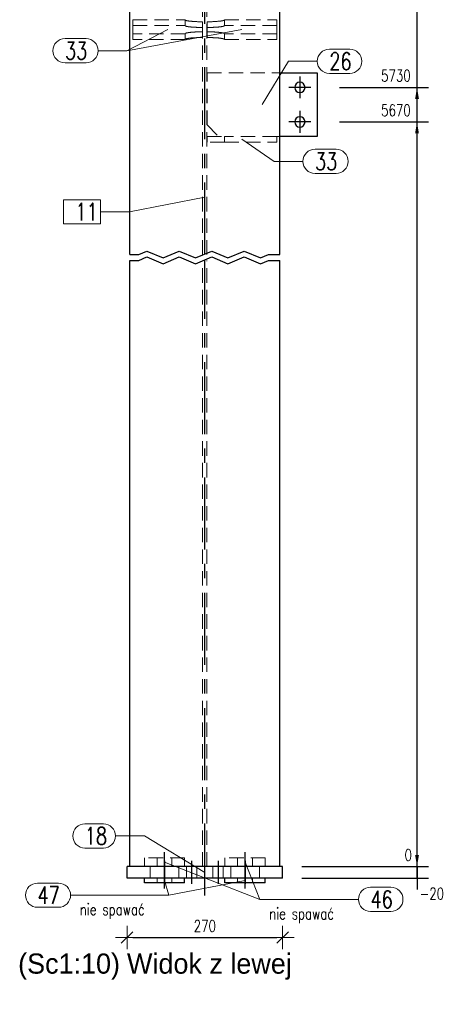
# Model space of a CAD drawing. Header units: millimetres. Extents: x 2097 to 3301, y 14853 to 15503.
# Tile 78 of 97: x 2679 to 2752, y 15200 to 15371. Entities that reach past the tile are written whole.
import ezdxf

# ---------------------------------------------------------------- set-up
doc = ezdxf.new("R2010")
doc.units = ezdxf.units.MM
doc.header["$LTSCALE"] = 10
doc.linetypes.add('HIDDEN', pattern=[0.375, 0.25, -0.125])
doc.linetypes.add('MITTE', pattern=[2, 1.25, -0.25, 0.25, -0.25])
doc.layers.get('Defpoints').update_dxf_attribs({"color": 1})
for name, color, linetype, lineweight in [('PS_DIM', 4, 'Continuous', 13), ('PS_Hidden', 2, 'HIDDEN', 9), ('PS_Pos', 1, 'Continuous', 15), ('PS_SOLID', 7, 'Continuous', 30)]:
    doc.layers.add(name, color=color, linetype=linetype, lineweight=lineweight)
doc.layers.add('PS_MID', color=5, linetype='MITTE')
doc.styles.add('simplex', font='simplex.shx', dxfattribs={"width": 0.75})
doc.dimstyles.new('1_10_GŁ_DS1-LS10', dxfattribs={"dimtxt": 2, "dimasz": 2, "dimexe": 2, "dimexo": 5, "dimgap": 1, "dimtad": 1, "dimjust": 4, "dimdec": 0, "dimlfac": 10, "dimtxsty": 'simplex', "dimblk1": 'NONE', "dimsah": 1, "dimcen": 2, "dimclrd": 256, "dimclre": 256, "dimclrt": 3, "dimadec": 1, "dimazin": 0, "dimtfac": 1, "dimtdec": 0, "dimtmove": 2, "dimatfit": 3, "dimfxl": 1, "dimarcsym": 0})
doc.dimstyles.new('1_10_PRZ', dxfattribs={"dimtxt": 2, "dimasz": 1, "dimexe": 2, "dimexo": 5, "dimgap": 1, "dimtad": 1, "dimdec": 0, "dimlfac": 10, "dimtxsty": 'simplex', "dimblk": 'dimznak', "dimcen": 2, "dimse1": 1, "dimse2": 1, "dimclrt": 3, "dimadec": 1, "dimazin": 0, "dimtfac": 1, "dimtdec": 0, "dimtix": 1, "dimtmove": 2, "dimatfit": 3, "dimldrblk": 'dim-grot', "dimfxl": 1, "dimarcsym": 0})

# ---------------------------------------------------------------- blocks, each defined once
blk = doc.blocks.new('dimznak')
at = {"color": 0}
for points in [[(0, 2), (0, -2)], [(-2, 0), (2, 0)]]:
    blk.add_lwpolyline(points, dxfattribs=at)
at = {"color": 2}
blk.add_lwpolyline([(1, 1), (-1, -1)], dxfattribs=at)
blk = doc.blocks.new('*D1322')
at = {"layer": 'Defpoints', "color": 0, "transparency": 16777216}
for p in [(2697.52, 15223.91), (2724.52, 15223.91), (2724.52, 15211.61)]:
    blk.add_point(p, dxfattribs=at)
at = {"layer": 'PS_DIM', "color": 0, "lineweight": -2, "transparency": 16777216}
blk.add_line((2698.52, 15211.61), (2723.52, 15211.61), dxfattribs=at)
at = {"layer": 'PS_DIM', "color": 0, "lineweight": -2, "transparency": 16777216, "rotation": 180}
blk.add_blockref('dimznak', (2697.52, 15211.61), dxfattribs=at)
at = {"layer": 'PS_DIM', "color": 0, "lineweight": -2, "transparency": 16777216}
blk.add_blockref('dimznak', (2724.52, 15211.61), dxfattribs=at)
at = {"layer": 'PS_DIM', "color": 3, "transparency": 16777216, "insert": (2711.02, 15213.61), "char_height": 2, "attachment_point": 5, "style": 'simplex'}
blk.add_mtext('270', dxfattribs=at)
blk = doc.blocks.new('dim-grot')
blk.add_hatch(color=256).paths.add_polyline_path([(0, 0), (-2, 0.5), (-2, -0.5)])
blk.add_lwpolyline([(0, 0), (-2, 0.5), (-2, -0.5), (0, 0)])
blk = doc.blocks.new('*X74')
at = {"color": 0}
blk.add_text('Widok z lewej', height=3.5, dxfattribs=at).set_placement((4160.38, 15205.34))
blk = doc.blocks.new('*X75')
at = {"color": 0}
for s, p in [('SŁ.11.3 Widok z przodu (Sc1:10)', (4065.62, 15205.34)), ('SŁUP GŁÓWNY (1 x)', (4065.62, 15200.96))]:
    blk.add_text(s, height=3.5, dxfattribs=at).set_placement(p)
blk = doc.blocks.new('*D1409')
at = {"layer": 'Defpoints', "color": 0, "transparency": 16777216}
for p in [(2724.02, 15223.91), (2747.85, 15223.91), (2722.88, 15221.91)]:
    blk.add_point(p, dxfattribs=at)
at = {"layer": 'PS_DIM', "lineweight": -2, "transparency": 16777216}
for p, q in [((2747.85, 15225.91), (2747.85, 15227.91)), ((2729.02, 15223.91), (2749.85, 15223.91)), ((2747.85, 15221.91), (2747.85, 15223.91)), ((2727.88, 15221.91), (2749.85, 15221.91)), ((2747.85, 15221.91), (2747.85, 15219.91))]:
    blk.add_line(p, q, dxfattribs=at)
at = {"layer": 'PS_DIM', "transparency": 16777216}
blk.add_solid([(2747.52, 15225.91), (2748.18, 15225.91), (2747.85, 15223.91)], dxfattribs=at)
at = {"layer": 'PS_DIM', "color": 3, "transparency": 16777216, "insert": (2750.43, 15219.23), "char_height": 2, "attachment_point": 5, "rotation": 0.0573, "style": 'simplex'}
blk.add_mtext('-20', dxfattribs=at)
blk = doc.blocks.new('_None')
blk = doc.blocks.new('*D1410')
at = {"layer": 'Defpoints', "color": 0, "transparency": 16777216}
for p in [(2722.88, 15223.91), (2724.02, 15223.91), (2747.85, 15223.91)]:
    blk.add_point(p, dxfattribs=at)
at = {"layer": 'PS_DIM', "lineweight": -2, "transparency": 16777216}
for p, q in [((2747.85, 15225.91), (2747.85, 15227.91)), ((2727.88, 15223.91), (2749.85, 15223.91)), ((2729.02, 15223.91), (2749.85, 15223.91)), ((2747.85, 15223.91), (2747.85, 15221.91))]:
    blk.add_line(p, q, dxfattribs=at)
at = {"layer": 'PS_DIM', "transparency": 16777216}
blk.add_solid([(2747.52, 15225.91), (2748.18, 15225.91), (2747.85, 15223.91)], dxfattribs=at)
at = {"layer": 'PS_DIM', "color": 3, "transparency": 16777216, "insert": (2746.33, 15225.93), "char_height": 2, "attachment_point": 5, "rotation": 0.0573, "style": 'simplex'}
blk.add_mtext('0', dxfattribs=at)
blk = doc.blocks.new('*D1411')
at = {"layer": 'Defpoints', "color": 0, "transparency": 16777216}
for p in [(2729.42, 15353.04), (2747.85, 15353.04), (2724.02, 15223.91)]:
    blk.add_point(p, dxfattribs=at)
at = {"layer": 'PS_DIM', "lineweight": -2, "transparency": 16777216}
for p, q in [((2734.42, 15353.04), (2749.85, 15353.04)), ((2747.85, 15223.91), (2747.85, 15351.04)), ((2729.02, 15223.91), (2749.85, 15223.91))]:
    blk.add_line(p, q, dxfattribs=at)
at = {"layer": 'PS_DIM', "transparency": 16777216}
blk.add_solid([(2747.52, 15351.04), (2748.18, 15351.04), (2747.85, 15353.04)], dxfattribs=at)
at = {"layer": 'PS_DIM', "color": 3, "transparency": 16777216, "insert": (2744.19, 15355.06), "char_height": 2, "attachment_point": 5, "rotation": 0.0573, "style": 'simplex'}
blk.add_mtext('5670', dxfattribs=at)
blk = doc.blocks.new('*D1412')
at = {"layer": 'Defpoints', "color": 0, "transparency": 16777216}
for p in [(2729.42, 15359.04), (2747.85, 15359.04), (2724.02, 15223.91)]:
    blk.add_point(p, dxfattribs=at)
at = {"layer": 'PS_DIM', "lineweight": -2, "transparency": 16777216}
for p, q in [((2734.42, 15359.04), (2749.85, 15359.04)), ((2747.85, 15223.91), (2747.85, 15357.04)), ((2729.02, 15223.91), (2749.85, 15223.91))]:
    blk.add_line(p, q, dxfattribs=at)
at = {"layer": 'PS_DIM', "transparency": 16777216}
blk.add_solid([(2747.52, 15357.04), (2748.18, 15357.04), (2747.85, 15359.04)], dxfattribs=at)
at = {"layer": 'PS_DIM', "color": 3, "transparency": 16777216, "insert": (2744.19, 15361.06), "char_height": 2, "attachment_point": 5, "rotation": 0.0573, "style": 'simplex'}
blk.add_mtext('5730', dxfattribs=at)
blk = doc.blocks.new('*D1413')
at = {"layer": 'Defpoints', "color": 0, "transparency": 16777216}
for p in [(2729.42, 15433.04), (2747.85, 15433.04), (2724.02, 15223.91)]:
    blk.add_point(p, dxfattribs=at)
at = {"layer": 'PS_DIM', "lineweight": -2, "transparency": 16777216}
for p, q in [((2734.42, 15433.04), (2749.85, 15433.04)), ((2747.85, 15223.91), (2747.85, 15431.04)), ((2729.02, 15223.91), (2749.85, 15223.91))]:
    blk.add_line(p, q, dxfattribs=at)
at = {"layer": 'PS_DIM', "transparency": 16777216}
blk.add_solid([(2747.52, 15431.04), (2748.18, 15431.04), (2747.85, 15433.04)], dxfattribs=at)
at = {"layer": 'PS_DIM', "color": 3, "transparency": 16777216, "insert": (2744.19, 15435.06), "char_height": 2, "attachment_point": 5, "rotation": 0.0573, "style": 'simplex'}
blk.add_mtext('6470', dxfattribs=at)
blk = doc.blocks.new('*D1414')
at = {"layer": 'Defpoints', "color": 0, "transparency": 16777216}
for p in [(2729.42, 15439.04), (2747.85, 15439.04), (2724.02, 15223.91)]:
    blk.add_point(p, dxfattribs=at)
at = {"layer": 'PS_DIM', "lineweight": -2, "transparency": 16777216}
for p, q in [((2734.42, 15439.04), (2749.85, 15439.04)), ((2747.85, 15223.91), (2747.85, 15437.04)), ((2729.02, 15223.91), (2749.85, 15223.91))]:
    blk.add_line(p, q, dxfattribs=at)
at = {"layer": 'PS_DIM', "transparency": 16777216}
blk.add_solid([(2747.52, 15437.04), (2748.18, 15437.04), (2747.85, 15439.04)], dxfattribs=at)
at = {"layer": 'PS_DIM', "color": 3, "transparency": 16777216, "insert": (2744.19, 15441.06), "char_height": 2, "attachment_point": 5, "rotation": 0.0573, "style": 'simplex'}
blk.add_mtext('6530', dxfattribs=at)
blk = doc.blocks.new('*D1415')
at = {"layer": 'Defpoints', "color": 0, "transparency": 16777216}
for p in [(2707.22, 15456.04), (2747.85, 15456.04), (2724.02, 15223.91)]:
    blk.add_point(p, dxfattribs=at)
at = {"layer": 'PS_DIM', "lineweight": -2, "transparency": 16777216}
for p, q in [((2712.22, 15456.04), (2749.85, 15456.04)), ((2747.85, 15223.91), (2747.85, 15454.04)), ((2729.02, 15223.91), (2749.85, 15223.91))]:
    blk.add_line(p, q, dxfattribs=at)
at = {"layer": 'PS_DIM', "transparency": 16777216}
blk.add_solid([(2747.52, 15454.04), (2748.18, 15454.04), (2747.85, 15456.04)], dxfattribs=at)
at = {"layer": 'PS_DIM', "color": 3, "transparency": 16777216, "insert": (2744.19, 15458.06), "char_height": 2, "attachment_point": 5, "rotation": 0.0573, "style": 'simplex'}
blk.add_mtext('6700', dxfattribs=at)
blk = doc.blocks.new('*X535')
at = {"color": 1}
for p, q in [((2917.47, 15369.05), (2897.5, 15365.39)), ((2886.75, 15367.49), (2890.4, 15367.49)), ((2892.5, 15365.39), (2897.5, 15365.39)), ((2886.75, 15363.29), (2890.4, 15363.29))]:
    blk.add_line(p, q, dxfattribs=at)
for centre, start, end in [((2886.75, 15365.39), 90, 270), ((2890.4, 15365.39), 270, 90)]:
    blk.add_arc(centre, 2.1, start, end, dxfattribs=at)
at = {"color": 2, "style": 'simplex', "width": 0.75}
blk.add_text('33', height=3, dxfattribs=at).set_placement((2886.75, 15363.89))
blk = doc.blocks.new('*X536')
at = {"color": 1}
for p, q in [((2904.57, 15369.05), (2897.5, 15365.39)), ((2886.75, 15367.49), (2890.4, 15367.49)), ((2892.5, 15365.39), (2897.5, 15365.39)), ((2886.75, 15363.29), (2890.4, 15363.29))]:
    blk.add_line(p, q, dxfattribs=at)
for centre, start, end in [((2886.75, 15365.39), 90, 270), ((2890.4, 15365.39), 270, 90)]:
    blk.add_arc(centre, 2.1, start, end, dxfattribs=at)
at = {"color": 2, "style": 'simplex', "width": 0.75}
blk.add_text('33', height=3, dxfattribs=at).set_placement((2886.75, 15363.89))
blk = doc.blocks.new('*X539')
at = {"color": 1}
for p, q in [((2932.64, 15365.66), (2936.17, 15365.66)), ((2920.97, 15356.04), (2925.54, 15363.56)), ((2925.54, 15363.56), (2930.54, 15363.56)), ((2932.64, 15361.46), (2936.17, 15361.46))]:
    blk.add_line(p, q, dxfattribs=at)
for centre, start, end in [((2932.64, 15363.56), 90, 270), ((2936.17, 15363.56), 270, 90)]:
    blk.add_arc(centre, 2.1, start, end, dxfattribs=at)
at = {"color": 2, "style": 'simplex', "width": 0.75}
blk.add_text('26', height=3, dxfattribs=at).set_placement((2932.64, 15362.06))
blk = doc.blocks.new('*X540')
at = {"color": 1}
for p, q in [((2917.47, 15350.04), (2923.06, 15346.21)), ((2930.16, 15348.31), (2933.8, 15348.31)), ((2923.06, 15346.21), (2928.06, 15346.21)), ((2930.16, 15344.11), (2933.8, 15344.11))]:
    blk.add_line(p, q, dxfattribs=at)
for centre, start, end in [((2930.16, 15346.21), 90, 270), ((2933.8, 15346.21), 270, 90)]:
    blk.add_arc(centre, 2.1, start, end, dxfattribs=at)
at = {"color": 2, "style": 'simplex', "width": 0.75}
blk.add_text('33', height=3, dxfattribs=at).set_placement((2930.16, 15344.71))
blk = doc.blocks.new('*X541')
at = {"color": 1}
for p, q in [((2911.02, 15339.98), (2897.93, 15337.46)), ((2892.93, 15339.56), (2886.48, 15339.56)), ((2886.48, 15339.56), (2886.48, 15335.36)), ((2892.93, 15335.36), (2892.93, 15339.56)), ((2892.93, 15337.46), (2897.93, 15337.46)), ((2886.48, 15335.36), (2892.93, 15335.36))]:
    blk.add_line(p, q, dxfattribs=at)
at = {"color": 30, "style": 'simplex', "width": 0.75}
blk.add_text('11', height=3, dxfattribs=at).set_placement((2888.58, 15335.96))
blk = doc.blocks.new('*X544')
at = {"color": 1}
for p, q in [((2890.2, 15231.33), (2893.42, 15231.33)), ((2895.52, 15229.23), (2900.52, 15229.23)), ((2911.02, 15222.91), (2900.52, 15229.23)), ((2890.2, 15227.13), (2893.42, 15227.13))]:
    blk.add_line(p, q, dxfattribs=at)
for centre, start, end in [((2890.2, 15229.23), 90, 270), ((2893.42, 15229.23), 270, 90)]:
    blk.add_arc(centre, 2.1, start, end, dxfattribs=at)
at = {"color": 2, "style": 'simplex', "width": 0.75}
blk.add_text('18', height=3, dxfattribs=at).set_placement((2890.2, 15227.73))
blk = doc.blocks.new('*X664')
at = {"color": 1}
for p, q in [((2918.02, 15224.66), (2920.59, 15218.23)), ((2939.78, 15220.33), (2943.31, 15220.33)), ((2920.59, 15218.23), (2937.68, 15218.23)), ((2939.78, 15216.13), (2943.31, 15216.13))]:
    blk.add_line(p, q, dxfattribs=at)
for centre, start, end in [((2939.78, 15218.23), 90, 270), ((2943.31, 15218.23), 270, 90)]:
    blk.add_arc(centre, 2.1, start, end, dxfattribs=at)
at = {"color": 2, "style": 'simplex', "width": 0.75}
blk.add_text('46', height=3, dxfattribs=at).set_placement((2939.78, 15216.73))
at = {"color": 3, "style": 'simplex', "width": 0.75}
blk.add_text('nie spawać', height=2, dxfattribs=at).set_placement((2922.19, 15214.76))
blk = doc.blocks.new('*X665')
at = {"color": 1}
for p, q in [((2904.02, 15224.66), (2920.59, 15218.23)), ((2939.78, 15220.33), (2943.31, 15220.33)), ((2920.59, 15218.23), (2937.68, 15218.23)), ((2939.78, 15216.13), (2943.31, 15216.13))]:
    blk.add_line(p, q, dxfattribs=at)
for centre, start, end in [((2939.78, 15218.23), 90, 270), ((2943.31, 15218.23), 270, 90)]:
    blk.add_arc(centre, 2.1, start, end, dxfattribs=at)
at = {"color": 2, "style": 'simplex', "width": 0.75}
blk.add_text('46', height=3, dxfattribs=at).set_placement((2939.78, 15216.73))
at = {"color": 3, "style": 'simplex', "width": 0.75}
blk.add_text('nie spawać', height=2, dxfattribs=at).set_placement((2922.19, 15214.76))
blk = doc.blocks.new('*X666')
at = {"color": 1}
for p, q in [((2918.02, 15224.66), (2920.59, 15218.23)), ((2939.78, 15220.33), (2943.31, 15220.33)), ((2920.59, 15218.23), (2937.68, 15218.23)), ((2939.78, 15216.13), (2943.31, 15216.13))]:
    blk.add_line(p, q, dxfattribs=at)
for centre, start, end in [((2939.78, 15218.23), 90, 270), ((2943.31, 15218.23), 270, 90)]:
    blk.add_arc(centre, 2.1, start, end, dxfattribs=at)
at = {"color": 2, "style": 'simplex', "width": 0.75}
blk.add_text('46', height=3, dxfattribs=at).set_placement((2939.78, 15216.73))
at = {"color": 3, "style": 'simplex', "width": 0.75}
blk.add_text('nie spawać', height=2, dxfattribs=at).set_placement((2922.19, 15214.76))
blk = doc.blocks.new('*X667')
at = {"color": 1}
for p, q in [((2904.02, 15224.66), (2920.59, 15218.23)), ((2939.78, 15220.33), (2943.31, 15220.33)), ((2920.59, 15218.23), (2937.68, 15218.23)), ((2939.78, 15216.13), (2943.31, 15216.13))]:
    blk.add_line(p, q, dxfattribs=at)
for centre, start, end in [((2939.78, 15218.23), 90, 270), ((2943.31, 15218.23), 270, 90)]:
    blk.add_arc(centre, 2.1, start, end, dxfattribs=at)
at = {"color": 2, "style": 'simplex', "width": 0.75}
blk.add_text('46', height=3, dxfattribs=at).set_placement((2939.78, 15216.73))
at = {"color": 3, "style": 'simplex', "width": 0.75}
blk.add_text('nie spawać', height=2, dxfattribs=at).set_placement((2922.19, 15214.76))
blk = doc.blocks.new('*X668')
at = {"color": 1}
for p, q in [((2881.98, 15221.05), (2885.62, 15221.05)), ((2918.02, 15221.51), (2904.8, 15218.95)), ((2887.72, 15218.95), (2904.8, 15218.95)), ((2881.98, 15216.85), (2885.62, 15216.85))]:
    blk.add_line(p, q, dxfattribs=at)
for centre, start, end in [((2881.98, 15218.95), 90, 270), ((2885.62, 15218.95), 270, 90)]:
    blk.add_arc(centre, 2.1, start, end, dxfattribs=at)
at = {"color": 2, "style": 'simplex', "width": 0.75}
blk.add_text('47', height=3, dxfattribs=at).set_placement((2881.98, 15217.45))
at = {"color": 3, "style": 'simplex', "width": 0.75}
blk.add_text('nie spawać', height=2, dxfattribs=at).set_placement((2889.32, 15215.49))
blk = doc.blocks.new('*X669')
at = {"color": 1}
for p, q in [((2881.98, 15221.05), (2885.62, 15221.05)), ((2904.02, 15221.51), (2904.8, 15218.95)), ((2887.72, 15218.95), (2904.8, 15218.95)), ((2881.98, 15216.85), (2885.62, 15216.85))]:
    blk.add_line(p, q, dxfattribs=at)
for centre, start, end in [((2881.98, 15218.95), 90, 270), ((2885.62, 15218.95), 270, 90)]:
    blk.add_arc(centre, 2.1, start, end, dxfattribs=at)
at = {"color": 2, "style": 'simplex', "width": 0.75}
blk.add_text('47', height=3, dxfattribs=at).set_placement((2881.98, 15217.45))
at = {"color": 3, "style": 'simplex', "width": 0.75}
blk.add_text('nie spawać', height=2, dxfattribs=at).set_placement((2889.32, 15215.49))
blk = doc.blocks.new('*X670')
at = {"color": 1}
for p, q in [((2881.98, 15221.05), (2885.62, 15221.05)), ((2918.02, 15221.51), (2904.8, 15218.95)), ((2887.72, 15218.95), (2904.8, 15218.95)), ((2881.98, 15216.85), (2885.62, 15216.85))]:
    blk.add_line(p, q, dxfattribs=at)
for centre, start, end in [((2881.98, 15218.95), 90, 270), ((2885.62, 15218.95), 270, 90)]:
    blk.add_arc(centre, 2.1, start, end, dxfattribs=at)
at = {"color": 2, "style": 'simplex', "width": 0.75}
blk.add_text('47', height=3, dxfattribs=at).set_placement((2881.98, 15217.45))
at = {"color": 3, "style": 'simplex', "width": 0.75}
blk.add_text('nie spawać', height=2, dxfattribs=at).set_placement((2889.32, 15215.49))
blk = doc.blocks.new('*X671')
at = {"color": 1}
for p, q in [((2881.98, 15221.05), (2885.62, 15221.05)), ((2904.02, 15221.51), (2904.8, 15218.95)), ((2887.72, 15218.95), (2904.8, 15218.95)), ((2881.98, 15216.85), (2885.62, 15216.85))]:
    blk.add_line(p, q, dxfattribs=at)
for centre, start, end in [((2881.98, 15218.95), 90, 270), ((2885.62, 15218.95), 270, 90)]:
    blk.add_arc(centre, 2.1, start, end, dxfattribs=at)
at = {"color": 2, "style": 'simplex', "width": 0.75}
blk.add_text('47', height=3, dxfattribs=at).set_placement((2881.98, 15217.45))
at = {"color": 3, "style": 'simplex', "width": 0.75}
blk.add_text('nie spawać', height=2, dxfattribs=at).set_placement((2889.32, 15215.49))

msp = doc.modelspace()

# ---------------------------------------------------------------- linework, layer by layer
at = {"color": 1}
for p, q in [((2698.02, 15330.04), (2699.55, 15330.04)), ((2699.55, 15330.04), (2700.95, 15330.64)), ((2699.55, 15329.04), (2700.95, 15329.64)), ((2700.95, 15330.64), (2703.77, 15329.45)), ((2700.95, 15329.64), (2703.77, 15328.45)), ((2703.77, 15329.45), (2706.59, 15330.64)), ((2703.77, 15328.45), (2706.59, 15329.64)), ((2706.59, 15330.64), (2709.41, 15329.45)), ((2706.59, 15329.64), (2709.41, 15328.45)), ((2709.41, 15329.45), (2712.22, 15330.64)), ((2709.41, 15328.45), (2712.22, 15329.64)), ((2712.22, 15330.64), (2715.04, 15329.45)), ((2712.22, 15329.64), (2715.04, 15328.45)), ((2715.04, 15329.45), (2717.86, 15330.64)), ((2715.04, 15328.45), (2717.86, 15329.64)), ((2717.86, 15330.64), (2720.68, 15329.45)), ((2717.86, 15329.64), (2720.68, 15328.45)), ((2720.68, 15329.45), (2722.09, 15330.04)), ((2722.09, 15330.04), (2724.02, 15330.04)), ((2698.02, 15329.04), (2699.55, 15329.04)), ((2720.68, 15328.45), (2722.09, 15329.04)), ((2722.09, 15329.04), (2724.02, 15329.04))]:
    msp.add_line(p, q, dxfattribs=at)
at = {"layer": 'PS_Hidden', "color": 2, "linetype": 'HIDDEN'}
for p, q in [((2710.64, 15330.04), (2710.64, 15456.04)), ((2711.39, 15330.04), (2711.39, 15456.04)), ((2698.52, 15368.35), (2698.52, 15370.74)), ((2698.52, 15370.74), (2707.62, 15370.74)), ((2707.62, 15370.73), (2707.62, 15370.74)), ((2707.62, 15370.74), (2707.62, 15369.74)), ((2707.62, 15370.72), (2707.62, 15370.73)), ((2707.63, 15370.71), (2707.62, 15370.72)), ((2707.63, 15370.7), (2707.63, 15370.71)), ((2707.64, 15370.7), (2707.63, 15370.7)), ((2707.65, 15370.69), (2707.64, 15370.7)), ((2707.66, 15370.68), (2707.65, 15370.69)), ((2707.68, 15370.67), (2707.66, 15370.68)), ((2707.69, 15370.67), (2707.68, 15370.67)), ((2707.71, 15370.66), (2707.69, 15370.67)), ((2707.73, 15370.65), (2707.71, 15370.66)), ((2707.75, 15370.64), (2707.73, 15370.65)), ((2707.78, 15370.63), (2707.75, 15370.64)), ((2707.8, 15370.63), (2707.78, 15370.63)), ((2707.83, 15370.62), (2707.8, 15370.63)), ((2707.86, 15370.61), (2707.83, 15370.62)), ((2707.89, 15370.6), (2707.86, 15370.61)), ((2707.92, 15370.6), (2707.89, 15370.6)), ((2707.96, 15370.59), (2707.92, 15370.6)), ((2707.99, 15370.58), (2707.96, 15370.59)), ((2708.03, 15370.58), (2707.99, 15370.58)), ((2708.07, 15370.57), (2708.03, 15370.58)), ((2708.11, 15370.56), (2708.07, 15370.57)), ((2708.15, 15370.56), (2708.11, 15370.56)), ((2708.2, 15370.55), (2708.15, 15370.56)), ((2708.24, 15370.54), (2708.2, 15370.55)), ((2708.29, 15370.54), (2708.24, 15370.54)), ((2708.34, 15370.53), (2708.29, 15370.54)), ((2708.39, 15370.52), (2708.34, 15370.53)), ((2708.44, 15370.52), (2708.39, 15370.52)), ((2708.5, 15370.51), (2708.44, 15370.52)), ((2708.55, 15370.51), (2708.5, 15370.51)), ((2708.61, 15370.5), (2708.55, 15370.51)), ((2708.66, 15370.5), (2708.61, 15370.5)), ((2708.72, 15370.49), (2708.66, 15370.5)), ((2708.78, 15370.49), (2708.72, 15370.49)), ((2708.84, 15370.48), (2708.78, 15370.49)), ((2708.9, 15370.48), (2708.84, 15370.48)), ((2708.97, 15370.47), (2708.9, 15370.48)), ((2709.03, 15370.47), (2708.97, 15370.47)), ((2709.09, 15370.46), (2709.03, 15370.47)), ((2709.16, 15370.46), (2709.09, 15370.46)), ((2709.23, 15370.45), (2709.16, 15370.46)), ((2709.3, 15370.45), (2709.23, 15370.45)), ((2709.36, 15370.45), (2709.3, 15370.45)), ((2709.43, 15370.44), (2709.36, 15370.45)), ((2709.5, 15370.44), (2709.43, 15370.44)), ((2709.57, 15370.44), (2709.5, 15370.44)), ((2709.65, 15370.44), (2709.57, 15370.44)), ((2709.72, 15370.43), (2709.65, 15370.44)), ((2709.79, 15370.43), (2709.72, 15370.43)), ((2709.86, 15370.43), (2709.79, 15370.43)), ((2709.94, 15370.43), (2709.86, 15370.43)), ((2712.17, 15370.43), (2712.09, 15370.43)), ((2712.24, 15370.43), (2712.17, 15370.43)), ((2712.31, 15370.43), (2712.24, 15370.43)), ((2712.39, 15370.44), (2712.31, 15370.43)), ((2712.46, 15370.44), (2712.39, 15370.44)), ((2712.53, 15370.44), (2712.46, 15370.44)), ((2712.6, 15370.44), (2712.53, 15370.44)), ((2712.67, 15370.45), (2712.6, 15370.44)), ((2712.74, 15370.45), (2712.67, 15370.45)), ((2712.81, 15370.45), (2712.74, 15370.45)), ((2712.87, 15370.46), (2712.81, 15370.45)), ((2712.94, 15370.46), (2712.87, 15370.46)), ((2713, 15370.47), (2712.94, 15370.46)), ((2713.07, 15370.47), (2713, 15370.47)), ((2713.13, 15370.48), (2713.07, 15370.47)), ((2713.19, 15370.48), (2713.13, 15370.48)), ((2713.25, 15370.49), (2713.19, 15370.48)), ((2713.31, 15370.49), (2713.25, 15370.49)), ((2713.37, 15370.5), (2713.31, 15370.49)), ((2713.43, 15370.5), (2713.37, 15370.5)), ((2713.48, 15370.51), (2713.43, 15370.5)), ((2713.54, 15370.51), (2713.48, 15370.51)), ((2713.59, 15370.52), (2713.54, 15370.51)), ((2713.64, 15370.52), (2713.59, 15370.52)), ((2713.69, 15370.53), (2713.64, 15370.52)), ((2713.74, 15370.54), (2713.69, 15370.53)), ((2713.79, 15370.54), (2713.74, 15370.54)), ((2713.83, 15370.55), (2713.79, 15370.54)), ((2713.88, 15370.56), (2713.83, 15370.55)), ((2713.92, 15370.56), (2713.88, 15370.56)), ((2713.96, 15370.57), (2713.92, 15370.56)), ((2714, 15370.58), (2713.96, 15370.57)), ((2714.04, 15370.58), (2714, 15370.58)), ((2714.08, 15370.59), (2714.04, 15370.58)), ((2714.11, 15370.6), (2714.08, 15370.59)), ((2714.14, 15370.6), (2714.11, 15370.6)), ((2714.17, 15370.61), (2714.14, 15370.6)), ((2714.2, 15370.62), (2714.17, 15370.61)), ((2714.23, 15370.63), (2714.2, 15370.62)), ((2714.26, 15370.63), (2714.23, 15370.63)), ((2714.28, 15370.64), (2714.26, 15370.63)), ((2714.3, 15370.65), (2714.28, 15370.64)), ((2714.32, 15370.66), (2714.3, 15370.65)), ((2714.34, 15370.67), (2714.32, 15370.66)), ((2714.36, 15370.67), (2714.34, 15370.67)), ((2714.37, 15370.68), (2714.36, 15370.67)), ((2714.38, 15370.69), (2714.37, 15370.68)), ((2714.39, 15370.7), (2714.38, 15370.69)), ((2714.4, 15370.7), (2714.39, 15370.7)), ((2714.41, 15370.71), (2714.4, 15370.7)), ((2714.42, 15370.73), (2714.41, 15370.72)), ((2714.41, 15370.72), (2714.41, 15370.71)), ((2714.42, 15370.74), (2723.52, 15370.74)), ((2714.42, 15370.74), (2714.42, 15370.73)), ((2714.42, 15369.74), (2714.42, 15370.74)), ((2723.52, 15370.74), (2723.52, 15368.35)), ((2698.52, 15369.74), (2707.62, 15369.74)), ((2707.62, 15369.74), (2707.62, 15369.73)), ((2707.62, 15369.73), (2707.62, 15369.73)), ((2707.62, 15369.73), (2707.63, 15369.72)), ((2707.63, 15369.72), (2707.63, 15369.71)), ((2707.63, 15369.71), (2707.64, 15369.7)), ((2707.64, 15369.7), (2707.65, 15369.69)), ((2707.65, 15369.69), (2707.66, 15369.69)), ((2707.66, 15369.69), (2707.68, 15369.68)), ((2707.68, 15369.68), (2707.69, 15369.67)), ((2707.69, 15369.67), (2707.71, 15369.66)), ((2707.71, 15369.66), (2707.73, 15369.66)), ((2707.73, 15369.66), (2707.75, 15369.65)), ((2707.75, 15369.65), (2707.78, 15369.64)), ((2707.78, 15369.64), (2707.8, 15369.63)), ((2707.8, 15369.63), (2707.83, 15369.62)), ((2707.83, 15369.62), (2707.86, 15369.62)), ((2707.86, 15369.62), (2707.89, 15369.61)), ((2707.89, 15369.61), (2707.92, 15369.6)), ((2707.92, 15369.6), (2707.96, 15369.6)), ((2707.96, 15369.6), (2707.99, 15369.59)), ((2707.99, 15369.59), (2708.03, 15369.58)), ((2708.03, 15369.58), (2708.07, 15369.57)), ((2708.07, 15369.57), (2708.11, 15369.57)), ((2708.11, 15369.57), (2708.15, 15369.56)), ((2708.15, 15369.56), (2708.2, 15369.55)), ((2708.2, 15369.55), (2708.24, 15369.55)), ((2708.24, 15369.55), (2708.29, 15369.54)), ((2708.29, 15369.54), (2708.34, 15369.54)), ((2708.34, 15369.54), (2708.39, 15369.53)), ((2708.39, 15369.53), (2708.44, 15369.52)), ((2708.44, 15369.52), (2708.5, 15369.52)), ((2708.5, 15369.52), (2708.55, 15369.51)), ((2708.55, 15369.51), (2708.61, 15369.51)), ((2708.61, 15369.51), (2708.66, 15369.5)), ((2708.66, 15369.5), (2708.72, 15369.5)), ((2708.72, 15369.5), (2708.78, 15369.49)), ((2708.78, 15369.49), (2708.84, 15369.49)), ((2708.84, 15369.49), (2708.9, 15369.48)), ((2708.9, 15369.48), (2708.97, 15369.48)), ((2708.97, 15369.48), (2709.03, 15369.47)), ((2709.03, 15369.47), (2709.09, 15369.47)), ((2709.09, 15369.47), (2709.16, 15369.46)), ((2709.16, 15369.46), (2709.23, 15369.46)), ((2709.23, 15369.46), (2709.3, 15369.46)), ((2709.3, 15369.46), (2709.36, 15369.45)), ((2709.36, 15369.45), (2709.43, 15369.45)), ((2709.43, 15369.45), (2709.5, 15369.45)), ((2709.5, 15369.45), (2709.57, 15369.44)), ((2709.57, 15369.44), (2709.65, 15369.44)), ((2709.65, 15369.44), (2709.72, 15369.44)), ((2709.72, 15369.44), (2709.79, 15369.44)), ((2709.79, 15369.44), (2709.86, 15369.43)), ((2709.86, 15369.43), (2709.94, 15369.43)), ((2710.01, 15370.43), (2709.94, 15370.43)), ((2709.94, 15369.43), (2710.01, 15369.43)), ((2710.09, 15370.42), (2710.01, 15370.43)), ((2710.01, 15369.43), (2710.09, 15369.43)), ((2710.16, 15370.42), (2710.09, 15370.42)), ((2710.09, 15369.43), (2710.16, 15369.43)), ((2710.24, 15370.42), (2710.16, 15370.42)), ((2710.16, 15369.43), (2710.24, 15369.43)), ((2710.31, 15370.42), (2710.24, 15370.42)), ((2710.24, 15369.43), (2710.31, 15369.43)), ((2710.39, 15370.42), (2710.31, 15370.42)), ((2710.31, 15369.43), (2710.39, 15369.43)), ((2710.46, 15370.42), (2710.39, 15370.42)), ((2710.39, 15369.43), (2710.46, 15369.42)), ((2710.54, 15370.42), (2710.46, 15370.42)), ((2710.46, 15369.42), (2710.54, 15369.42)), ((2710.62, 15370.42), (2710.54, 15370.42)), ((2710.54, 15369.42), (2710.62, 15369.42)), ((2710.62, 15370.42), (2710.62, 15368.67)), ((2711.42, 15368.67), (2711.42, 15370.42)), ((2711.49, 15370.42), (2711.42, 15370.42)), ((2711.42, 15369.42), (2711.49, 15369.42)), ((2711.57, 15370.42), (2711.49, 15370.42)), ((2711.49, 15369.42), (2711.57, 15369.42)), ((2711.64, 15370.42), (2711.57, 15370.42)), ((2711.57, 15369.42), (2711.64, 15369.43)), ((2711.72, 15370.42), (2711.64, 15370.42)), ((2711.64, 15369.43), (2711.72, 15369.43)), ((2711.8, 15370.42), (2711.72, 15370.42)), ((2711.72, 15369.43), (2711.8, 15369.43)), ((2711.87, 15370.42), (2711.8, 15370.42)), ((2711.8, 15369.43), (2711.87, 15369.43)), ((2711.95, 15370.42), (2711.87, 15370.42)), ((2711.87, 15369.43), (2711.95, 15369.43)), ((2712.02, 15370.43), (2711.95, 15370.42)), ((2711.95, 15369.43), (2712.02, 15369.43)), ((2712.09, 15370.43), (2712.02, 15370.43)), ((2712.02, 15369.43), (2712.09, 15369.43)), ((2712.09, 15369.43), (2712.17, 15369.43)), ((2712.17, 15369.43), (2712.24, 15369.44)), ((2712.24, 15369.44), (2712.31, 15369.44)), ((2712.31, 15369.44), (2712.39, 15369.44)), ((2712.39, 15369.44), (2712.46, 15369.44)), ((2712.46, 15369.44), (2712.53, 15369.45)), ((2712.53, 15369.45), (2712.6, 15369.45)), ((2712.6, 15369.45), (2712.67, 15369.45)), ((2712.67, 15369.45), (2712.74, 15369.46)), ((2712.74, 15369.46), (2712.81, 15369.46)), ((2712.81, 15369.46), (2712.87, 15369.46)), ((2712.87, 15369.46), (2712.94, 15369.47)), ((2712.94, 15369.47), (2713, 15369.47)), ((2713, 15369.47), (2713.07, 15369.48)), ((2713.07, 15369.48), (2713.13, 15369.48)), ((2713.13, 15369.48), (2713.19, 15369.49)), ((2713.19, 15369.49), (2713.25, 15369.49)), ((2713.25, 15369.49), (2713.31, 15369.5)), ((2713.31, 15369.5), (2713.37, 15369.5)), ((2713.37, 15369.5), (2713.43, 15369.51)), ((2713.43, 15369.51), (2713.48, 15369.51)), ((2713.48, 15369.51), (2713.54, 15369.52)), ((2713.54, 15369.52), (2713.59, 15369.52)), ((2713.59, 15369.52), (2713.64, 15369.53)), ((2713.64, 15369.53), (2713.69, 15369.54)), ((2713.69, 15369.54), (2713.74, 15369.54)), ((2713.74, 15369.54), (2713.79, 15369.55)), ((2713.79, 15369.55), (2713.83, 15369.55)), ((2713.83, 15369.55), (2713.88, 15369.56)), ((2713.88, 15369.56), (2713.92, 15369.57)), ((2713.92, 15369.57), (2713.96, 15369.57)), ((2713.96, 15369.57), (2714, 15369.58)), ((2714, 15369.58), (2714.04, 15369.59)), ((2714.04, 15369.59), (2714.08, 15369.6)), ((2714.08, 15369.6), (2714.11, 15369.6)), ((2714.11, 15369.6), (2714.14, 15369.61)), ((2714.14, 15369.61), (2714.17, 15369.62)), ((2714.17, 15369.62), (2714.2, 15369.62)), ((2714.2, 15369.62), (2714.23, 15369.63)), ((2714.23, 15369.63), (2714.26, 15369.64)), ((2714.26, 15369.64), (2714.28, 15369.65)), ((2714.28, 15369.65), (2714.3, 15369.66)), ((2714.3, 15369.66), (2714.32, 15369.66)), ((2714.32, 15369.66), (2714.34, 15369.67)), ((2714.34, 15369.67), (2714.36, 15369.68)), ((2714.36, 15369.68), (2714.37, 15369.69)), ((2714.37, 15369.69), (2714.38, 15369.69)), ((2714.38, 15369.69), (2714.39, 15369.7)), ((2714.39, 15369.7), (2714.4, 15369.71)), ((2714.4, 15369.71), (2714.41, 15369.72)), ((2714.41, 15369.72), (2714.41, 15369.73)), ((2714.41, 15369.73), (2714.42, 15369.73)), ((2723.52, 15369.74), (2714.42, 15369.74)), ((2714.42, 15369.73), (2714.42, 15369.74)), ((2698.52, 15367.35), (2698.52, 15368.35)), ((2707.62, 15368.35), (2698.52, 15368.35)), ((2707.62, 15367.35), (2698.52, 15367.35)), ((2707.62, 15368.36), (2707.62, 15368.37)), ((2707.62, 15368.37), (2707.63, 15368.37)), ((2707.62, 15368.35), (2707.62, 15368.36)), ((2707.62, 15367.35), (2707.62, 15368.35)), ((2707.63, 15367.38), (2707.62, 15367.37)), ((2707.62, 15367.37), (2707.62, 15367.36)), ((2707.62, 15367.36), (2707.62, 15367.35)), ((2707.62, 15367.35), (2707.62, 15367.35)), ((2707.63, 15368.38), (2707.64, 15368.39)), ((2707.63, 15368.37), (2707.63, 15368.38)), ((2707.64, 15367.4), (2707.63, 15367.39)), ((2707.63, 15367.39), (2707.63, 15367.38)), ((2707.64, 15368.39), (2707.65, 15368.4)), ((2707.65, 15367.4), (2707.64, 15367.4)), ((2707.65, 15368.4), (2707.66, 15368.41)), ((2707.66, 15367.41), (2707.65, 15367.4)), ((2707.66, 15368.41), (2707.68, 15368.41)), ((2707.68, 15367.42), (2707.66, 15367.41)), ((2707.68, 15368.41), (2707.69, 15368.42)), ((2707.69, 15367.43), (2707.68, 15367.42)), ((2707.69, 15368.42), (2707.71, 15368.43)), ((2707.71, 15367.43), (2707.69, 15367.43)), ((2707.71, 15368.43), (2707.73, 15368.44)), ((2707.73, 15367.44), (2707.71, 15367.43)), ((2707.73, 15368.44), (2707.75, 15368.44)), ((2707.75, 15367.45), (2707.73, 15367.44)), ((2707.75, 15368.44), (2707.78, 15368.45)), ((2707.78, 15367.46), (2707.75, 15367.45)), ((2707.78, 15368.45), (2707.8, 15368.46)), ((2707.8, 15367.47), (2707.78, 15367.46)), ((2707.8, 15368.46), (2707.83, 15368.47)), ((2707.83, 15367.47), (2707.8, 15367.47)), ((2707.83, 15368.47), (2707.86, 15368.47)), ((2707.86, 15367.48), (2707.83, 15367.47)), ((2707.86, 15368.47), (2707.89, 15368.48)), ((2707.89, 15367.49), (2707.86, 15367.48)), ((2707.89, 15368.48), (2707.92, 15368.49)), ((2707.92, 15367.5), (2707.89, 15367.49)), ((2707.92, 15368.49), (2707.96, 15368.5)), ((2707.96, 15367.5), (2707.92, 15367.5)), ((2707.96, 15368.5), (2707.99, 15368.5)), ((2707.99, 15367.51), (2707.96, 15367.5)), ((2707.99, 15368.5), (2708.03, 15368.51)), ((2708.03, 15367.52), (2707.99, 15367.51)), ((2708.03, 15368.51), (2708.07, 15368.52)), ((2708.07, 15367.52), (2708.03, 15367.52)), ((2708.07, 15368.52), (2708.11, 15368.52)), ((2708.11, 15367.53), (2708.07, 15367.52)), ((2708.11, 15368.52), (2708.15, 15368.53)), ((2708.15, 15367.54), (2708.11, 15367.53)), ((2708.15, 15368.53), (2708.2, 15368.54)), ((2708.2, 15367.54), (2708.15, 15367.54)), ((2708.2, 15368.54), (2708.24, 15368.54)), ((2708.24, 15367.55), (2708.2, 15367.54)), ((2708.24, 15368.54), (2708.29, 15368.55)), ((2708.29, 15367.56), (2708.24, 15367.55)), ((2708.29, 15368.55), (2708.34, 15368.56)), ((2708.34, 15367.56), (2708.29, 15367.56)), ((2708.34, 15368.56), (2708.39, 15368.56)), ((2708.39, 15367.57), (2708.34, 15367.56)), ((2708.39, 15368.56), (2708.44, 15368.57)), ((2708.44, 15367.57), (2708.39, 15367.57)), ((2708.44, 15368.57), (2708.5, 15368.57)), ((2708.5, 15367.58), (2708.44, 15367.57)), ((2708.5, 15368.57), (2708.55, 15368.58)), ((2708.55, 15367.59), (2708.5, 15367.58)), ((2708.55, 15368.58), (2708.61, 15368.59)), ((2708.61, 15367.59), (2708.55, 15367.59)), ((2708.61, 15368.59), (2708.66, 15368.59)), ((2708.66, 15367.6), (2708.61, 15367.59)), ((2708.66, 15368.59), (2708.72, 15368.6)), ((2708.72, 15367.6), (2708.66, 15367.6)), ((2708.72, 15368.6), (2708.78, 15368.6)), ((2708.78, 15367.61), (2708.72, 15367.6)), ((2708.78, 15368.6), (2708.84, 15368.61)), ((2708.84, 15367.61), (2708.78, 15367.61)), ((2708.84, 15368.61), (2708.9, 15368.61)), ((2708.9, 15367.62), (2708.84, 15367.61)), ((2708.9, 15368.61), (2708.97, 15368.61)), ((2708.97, 15367.62), (2708.9, 15367.62)), ((2708.97, 15368.61), (2709.03, 15368.62)), ((2709.03, 15367.62), (2708.97, 15367.62)), ((2709.03, 15368.62), (2709.09, 15368.62)), ((2709.09, 15367.63), (2709.03, 15367.62)), ((2709.09, 15368.62), (2709.16, 15368.63)), ((2709.16, 15367.63), (2709.09, 15367.63)), ((2709.16, 15368.63), (2709.23, 15368.63)), ((2709.23, 15367.64), (2709.16, 15367.63)), ((2709.23, 15368.63), (2709.3, 15368.63)), ((2709.3, 15367.64), (2709.23, 15367.64)), ((2709.3, 15368.63), (2709.36, 15368.64)), ((2709.36, 15367.64), (2709.3, 15367.64)), ((2709.36, 15368.64), (2709.43, 15368.64)), ((2709.43, 15367.65), (2709.36, 15367.64)), ((2709.43, 15368.64), (2709.5, 15368.64)), ((2709.5, 15367.65), (2709.43, 15367.65)), ((2709.5, 15368.64), (2709.57, 15368.65)), ((2709.57, 15367.65), (2709.5, 15367.65)), ((2709.57, 15368.65), (2709.65, 15368.65)), ((2709.65, 15367.66), (2709.57, 15367.65)), ((2709.65, 15368.65), (2709.72, 15368.65)), ((2709.72, 15367.66), (2709.65, 15367.66)), ((2709.72, 15368.65), (2709.79, 15368.66)), ((2709.79, 15367.66), (2709.72, 15367.66)), ((2709.79, 15368.66), (2709.86, 15368.66)), ((2709.86, 15367.66), (2709.79, 15367.66)), ((2709.86, 15368.66), (2709.94, 15368.66)), ((2709.94, 15367.66), (2709.86, 15367.66)), ((2709.94, 15368.66), (2710.01, 15368.66)), ((2710.01, 15367.67), (2709.94, 15367.66)), ((2710.01, 15368.66), (2710.09, 15368.66)), ((2710.09, 15367.67), (2710.01, 15367.67)), ((2710.09, 15368.66), (2710.16, 15368.66)), ((2710.16, 15367.67), (2710.09, 15367.67)), ((2710.16, 15368.66), (2710.24, 15368.66)), ((2710.24, 15367.67), (2710.16, 15367.67)), ((2710.24, 15368.66), (2710.31, 15368.67)), ((2710.31, 15367.67), (2710.24, 15367.67)), ((2710.31, 15368.67), (2710.39, 15368.67)), ((2710.39, 15367.67), (2710.31, 15367.67)), ((2710.39, 15368.67), (2710.46, 15368.67)), ((2710.46, 15367.67), (2710.39, 15367.67)), ((2710.46, 15368.67), (2710.54, 15368.67)), ((2710.54, 15367.67), (2710.46, 15367.67)), ((2710.54, 15368.67), (2710.62, 15368.67)), ((2710.62, 15367.67), (2710.54, 15367.67)), ((2710.62, 15368.67), (2710.62, 15368.67)), ((2710.62, 15368.67), (2710.62, 15367.67)), ((2711.42, 15367.67), (2711.42, 15368.67)), ((2711.42, 15368.67), (2711.49, 15368.67)), ((2711.49, 15367.67), (2711.42, 15367.67)), ((2711.42, 15367.67), (2711.42, 15367.67)), ((2711.49, 15368.67), (2711.57, 15368.67)), ((2711.57, 15367.67), (2711.49, 15367.67)), ((2711.57, 15368.67), (2711.64, 15368.67)), ((2711.64, 15367.67), (2711.57, 15367.67)), ((2711.64, 15368.67), (2711.72, 15368.67)), ((2711.72, 15367.67), (2711.64, 15367.67)), ((2711.72, 15368.67), (2711.8, 15368.66)), ((2711.8, 15367.67), (2711.72, 15367.67)), ((2711.8, 15368.66), (2711.87, 15368.66)), ((2711.87, 15367.67), (2711.8, 15367.67)), ((2711.87, 15368.66), (2711.95, 15368.66)), ((2711.95, 15367.67), (2711.87, 15367.67)), ((2711.95, 15368.66), (2712.02, 15368.66)), ((2712.02, 15367.67), (2711.95, 15367.67)), ((2712.02, 15368.66), (2712.09, 15368.66)), ((2712.09, 15367.66), (2712.02, 15367.67)), ((2712.09, 15368.66), (2712.17, 15368.66)), ((2712.17, 15367.66), (2712.09, 15367.66)), ((2712.17, 15368.66), (2712.24, 15368.66)), ((2712.24, 15367.66), (2712.17, 15367.66)), ((2712.24, 15368.66), (2712.31, 15368.65)), ((2712.31, 15367.66), (2712.24, 15367.66)), ((2712.31, 15368.65), (2712.39, 15368.65)), ((2712.39, 15367.66), (2712.31, 15367.66)), ((2712.39, 15368.65), (2712.46, 15368.65)), ((2712.46, 15367.65), (2712.39, 15367.66)), ((2712.46, 15368.65), (2712.53, 15368.64)), ((2712.53, 15367.65), (2712.46, 15367.65)), ((2712.53, 15368.64), (2712.6, 15368.64)), ((2712.6, 15367.65), (2712.53, 15367.65)), ((2712.6, 15368.64), (2712.67, 15368.64)), ((2712.67, 15367.64), (2712.6, 15367.65)), ((2712.67, 15368.64), (2712.74, 15368.63)), ((2712.74, 15367.64), (2712.67, 15367.64)), ((2712.74, 15368.63), (2712.81, 15368.63)), ((2712.81, 15367.64), (2712.74, 15367.64)), ((2712.81, 15368.63), (2712.87, 15368.63)), ((2712.87, 15367.63), (2712.81, 15367.64)), ((2712.87, 15368.63), (2712.94, 15368.62)), ((2712.94, 15367.63), (2712.87, 15367.63)), ((2712.94, 15368.62), (2713, 15368.62)), ((2713, 15367.62), (2712.94, 15367.63)), ((2713, 15368.62), (2713.07, 15368.61)), ((2713.07, 15367.62), (2713, 15367.62)), ((2713.07, 15368.61), (2713.13, 15368.61)), ((2713.13, 15367.62), (2713.07, 15367.62)), ((2713.13, 15368.61), (2713.19, 15368.61)), ((2713.19, 15367.61), (2713.13, 15367.62)), ((2713.19, 15368.61), (2713.25, 15368.6)), ((2713.25, 15367.61), (2713.19, 15367.61)), ((2713.25, 15368.6), (2713.31, 15368.6)), ((2713.31, 15367.6), (2713.25, 15367.61)), ((2713.31, 15368.6), (2713.37, 15368.59)), ((2713.37, 15367.6), (2713.31, 15367.6)), ((2713.37, 15368.59), (2713.43, 15368.59)), ((2713.43, 15367.59), (2713.37, 15367.6)), ((2713.43, 15368.59), (2713.48, 15368.58)), ((2713.48, 15367.59), (2713.43, 15367.59)), ((2713.48, 15368.58), (2713.54, 15368.57)), ((2713.54, 15367.58), (2713.48, 15367.59)), ((2713.54, 15368.57), (2713.59, 15368.57)), ((2713.59, 15367.57), (2713.54, 15367.58)), ((2713.59, 15368.57), (2713.64, 15368.56)), ((2713.64, 15367.57), (2713.59, 15367.57)), ((2713.64, 15368.56), (2713.69, 15368.56)), ((2713.69, 15367.56), (2713.64, 15367.57)), ((2713.69, 15368.56), (2713.74, 15368.55)), ((2713.74, 15367.56), (2713.69, 15367.56)), ((2713.74, 15368.55), (2713.79, 15368.54)), ((2713.79, 15367.55), (2713.74, 15367.56)), ((2713.79, 15368.54), (2713.83, 15368.54)), ((2713.83, 15367.54), (2713.79, 15367.55)), ((2713.83, 15368.54), (2713.88, 15368.53)), ((2713.88, 15367.54), (2713.83, 15367.54)), ((2713.88, 15368.53), (2713.92, 15368.52)), ((2713.92, 15367.53), (2713.88, 15367.54)), ((2713.92, 15368.52), (2713.96, 15368.52)), ((2713.96, 15367.52), (2713.92, 15367.53)), ((2713.96, 15368.52), (2714, 15368.51)), ((2714, 15367.52), (2713.96, 15367.52)), ((2714, 15368.51), (2714.04, 15368.5)), ((2714.04, 15367.51), (2714, 15367.52)), ((2714.04, 15368.5), (2714.08, 15368.5)), ((2714.08, 15367.5), (2714.04, 15367.51)), ((2714.08, 15368.5), (2714.11, 15368.49)), ((2714.11, 15367.5), (2714.08, 15367.5)), ((2714.11, 15368.49), (2714.14, 15368.48)), ((2714.14, 15367.49), (2714.11, 15367.5)), ((2714.14, 15368.48), (2714.17, 15368.47)), ((2714.17, 15367.48), (2714.14, 15367.49)), ((2714.17, 15368.47), (2714.2, 15368.47)), ((2714.2, 15367.47), (2714.17, 15367.48)), ((2714.2, 15368.47), (2714.23, 15368.46)), ((2714.23, 15367.47), (2714.2, 15367.47)), ((2714.23, 15368.46), (2714.26, 15368.45)), ((2714.26, 15367.46), (2714.23, 15367.47)), ((2714.26, 15368.45), (2714.28, 15368.44)), ((2714.28, 15367.45), (2714.26, 15367.46)), ((2714.28, 15368.44), (2714.3, 15368.44)), ((2714.3, 15367.44), (2714.28, 15367.45)), ((2714.3, 15368.44), (2714.32, 15368.43)), ((2714.32, 15367.43), (2714.3, 15367.44)), ((2714.32, 15368.43), (2714.34, 15368.42)), ((2714.34, 15367.43), (2714.32, 15367.43)), ((2714.34, 15368.42), (2714.36, 15368.41)), ((2714.36, 15367.42), (2714.34, 15367.43)), ((2714.36, 15368.41), (2714.37, 15368.41)), ((2714.37, 15367.41), (2714.36, 15367.42)), ((2714.37, 15368.41), (2714.38, 15368.4)), ((2714.38, 15367.4), (2714.37, 15367.41)), ((2714.38, 15368.4), (2714.39, 15368.39)), ((2714.39, 15367.4), (2714.38, 15367.4)), ((2714.39, 15368.39), (2714.4, 15368.38)), ((2714.4, 15367.39), (2714.39, 15367.4)), ((2714.4, 15368.38), (2714.41, 15368.37)), ((2714.41, 15367.38), (2714.4, 15367.39)), ((2714.41, 15368.37), (2714.41, 15368.37)), ((2714.41, 15368.37), (2714.42, 15368.36)), ((2714.41, 15367.37), (2714.41, 15367.38)), ((2714.42, 15367.36), (2714.41, 15367.37)), ((2714.42, 15368.36), (2714.42, 15368.35)), ((2714.42, 15368.35), (2714.42, 15367.35)), ((2723.52, 15368.35), (2714.42, 15368.35)), ((2714.42, 15368.35), (2714.42, 15368.35)), ((2714.42, 15367.35), (2714.42, 15367.36)), ((2714.42, 15367.35), (2723.52, 15367.35)), ((2723.52, 15367.35), (2723.52, 15368.35)), ((2711.42, 15361.54), (2724.02, 15361.54)), ((2711.42, 15352.54), (2711.42, 15361.54)), ((2711.42, 15352.54), (2713.42, 15350.54)), ((2711.42, 15349.54), (2711.42, 15350.54)), ((2711.42, 15350.54), (2714.42, 15350.54)), ((2714.42, 15350.54), (2714.42, 15349.54)), ((2723.52, 15350.54), (2714.42, 15350.54)), ((2723.52, 15349.54), (2723.52, 15350.54)), ((2724.02, 15350.54), (2723.52, 15350.54)), ((2714.42, 15349.54), (2711.42, 15349.54)), ((2714.42, 15349.54), (2723.52, 15349.54)), ((2710.64, 15223.91), (2710.64, 15329.04)), ((2711.39, 15223.91), (2711.39, 15329.04)), ((2700.52, 15223.91), (2700.52, 15225.41)), ((2707.52, 15225.41), (2700.52, 15225.41)), ((2702.72, 15225.41), (2702.72, 15223.91)), ((2705.32, 15225.41), (2705.32, 15223.91)), ((2707.52, 15223.91), (2707.52, 15225.41)), ((2714.52, 15223.91), (2714.52, 15225.41)), ((2721.52, 15225.41), (2714.52, 15225.41)), ((2716.72, 15225.41), (2716.72, 15223.91)), ((2719.32, 15225.41), (2719.32, 15223.91)), ((2721.52, 15223.91), (2721.52, 15225.41)), ((2701.52, 15221.91), (2701.52, 15223.91)), ((2706.52, 15221.91), (2706.52, 15223.91)), ((2707.82, 15221.91), (2707.82, 15223.91)), ((2709.62, 15221.91), (2709.62, 15223.91)), ((2712.42, 15221.91), (2712.42, 15223.91)), ((2714.22, 15221.91), (2714.22, 15223.91)), ((2715.52, 15221.91), (2715.52, 15223.91)), ((2720.52, 15221.91), (2720.52, 15223.91)), ((2702.72, 15221.91), (2702.72, 15221.11)), ((2705.32, 15221.91), (2705.32, 15221.11)), ((2716.72, 15221.91), (2716.72, 15221.11)), ((2719.32, 15221.91), (2719.32, 15221.11))]:
    msp.add_line(p, q, dxfattribs=at)
at = {"layer": 'PS_MID', "color": 5, "linetype": 'MITTE'}
for p, q in [((2711.02, 15330.04), (2711.02, 15461.04)), ((2727.52, 15360.94), (2727.52, 15357.14)), ((2729.42, 15359.04), (2725.62, 15359.04)), ((2727.52, 15354.94), (2727.52, 15351.14)), ((2729.42, 15353.04), (2725.62, 15353.04)), ((2711.02, 15218.91), (2711.02, 15329.04)), ((2704.02, 15222.91), (2704.02, 15226.41)), ((2704.02, 15222.91), (2704.02, 15226.41)), ((2718.02, 15222.91), (2718.02, 15226.41)), ((2718.02, 15222.91), (2718.02, 15226.41)), ((2704.02, 15224.91), (2704.02, 15220.91)), ((2704.02, 15224.91), (2704.02, 15220.91)), ((2708.72, 15224.91), (2708.72, 15220.91)), ((2708.72, 15224.91), (2708.72, 15220.91)), ((2713.32, 15224.91), (2713.32, 15220.91)), ((2713.32, 15224.91), (2713.32, 15220.91)), ((2718.02, 15224.91), (2718.02, 15220.91)), ((2718.02, 15224.91), (2718.02, 15220.91)), ((2704.02, 15220.11), (2704.02, 15222.91)), ((2704.02, 15220.11), (2704.02, 15222.91)), ((2718.02, 15220.11), (2718.02, 15222.91)), ((2718.02, 15220.11), (2718.02, 15222.91))]:
    msp.add_line(p, q, dxfattribs=at)
at = {"layer": 'PS_SOLID', "color": 7, "linetype": 'Continuous'}
for p, q in [((2698.02, 15330.04), (2698.02, 15456.04)), ((2724.02, 15330.04), (2724.02, 15456.04)), ((2724.02, 15361.54), (2730.52, 15361.54)), ((2730.52, 15361.54), (2730.52, 15350.54)), ((2730.52, 15350.54), (2724.02, 15350.54)), ((2698.02, 15223.91), (2698.02, 15329.04)), ((2724.02, 15223.91), (2724.02, 15329.04)), ((2698.02, 15223.91), (2697.52, 15223.91)), ((2697.52, 15221.91), (2697.52, 15223.91)), ((2724.02, 15223.91), (2698.02, 15223.91)), ((2724.52, 15223.91), (2724.02, 15223.91)), ((2724.52, 15221.91), (2724.52, 15223.91)), ((2724.52, 15221.91), (2697.52, 15221.91)), ((2700.52, 15221.11), (2700.52, 15221.91)), ((2707.52, 15221.11), (2707.52, 15221.91)), ((2714.52, 15221.11), (2714.52, 15221.91)), ((2721.52, 15221.11), (2721.52, 15221.91)), ((2707.52, 15221.11), (2700.52, 15221.11)), ((2721.52, 15221.11), (2714.52, 15221.11))]:
    msp.add_line(p, q, dxfattribs=at)
at = {"layer": 'PS_SOLID', "color": 7, "extrusion": (0, 0, -1)}
for centre in [(-2727.52, 15359.04), (-2727.52, 15353.04)]:
    msp.add_circle(centre, 0.9, dxfattribs=at)

# ---------------------------------------------------------------- block references
for name, p in [('*X75', (-1438, 0)), ('*X74', (-1462.87, 0))]:
    msp.add_blockref(name, p)
at = {"layer": 'PS_Pos'}
for name in ['*X535', '*X536', '*X539', '*X540', '*X541', '*X544', '*X665', '*X667', '*X664', '*X666', '*X668', '*X669', '*X670', '*X671']:
    msp.add_blockref(name, (-200, 0), dxfattribs=at)

# ---------------------------------------------------------------- dimensions: what is measured, and where the dimension line sits
at = {"layer": 'PS_DIM'}
for base, p1, p2, text, picture, middle in [((2747.85, 15456.04), (2724.02, 15223.91), (2707.22, 15456.04), '6700', '*D1415', (2744.19, 15458.06)), ((2747.85, 15439.04), (2724.02, 15223.91), (2729.42, 15439.04), '6530', '*D1414', (2744.19, 15441.06)), ((2747.85, 15433.04), (2724.02, 15223.91), (2729.42, 15433.04), '6470', '*D1413', (2744.19, 15435.06)), ((2747.85, 15359.04), (2724.02, 15223.91), (2729.42, 15359.04), '5730', '*D1412', (2744.19, 15361.06)), ((2747.85, 15353.04), (2724.02, 15223.91), (2729.42, 15353.04), '5670', '*D1411', (2744.19, 15355.06)), ((2747.85, 15223.91), (2722.88, 15221.91), (2724.02, 15223.91), '-20', '*D1409', (2750.43, 15219.23)), ((2747.85, 15223.91), (2722.88, 15223.91), (2724.02, 15223.91), '0', '*D1410', (2746.33, 15225.93))]:
    dim = msp.add_linear_dim(base=base, p1=p1, p2=p2, angle=90, text=text, dimstyle='1_10_GŁ_DS1-LS10', dxfattribs=at)
    dim.commit()
    dim.dimension.update_dxf_attribs({"geometry": picture, "text_midpoint": middle, "dimtype": 160, "text_rotation": 0.0573})
dim = msp.add_linear_dim(base=(2724.52, 15211.61), p1=(2697.52, 15223.91), p2=(2724.52, 15223.91), dimstyle='1_10_PRZ', dxfattribs=at)
dim.commit()
dim.dimension.update_dxf_attribs({"geometry": '*D1322', "text_midpoint": (2711.02, 15213.61)})

doc.saveas('drawing.dxf')
